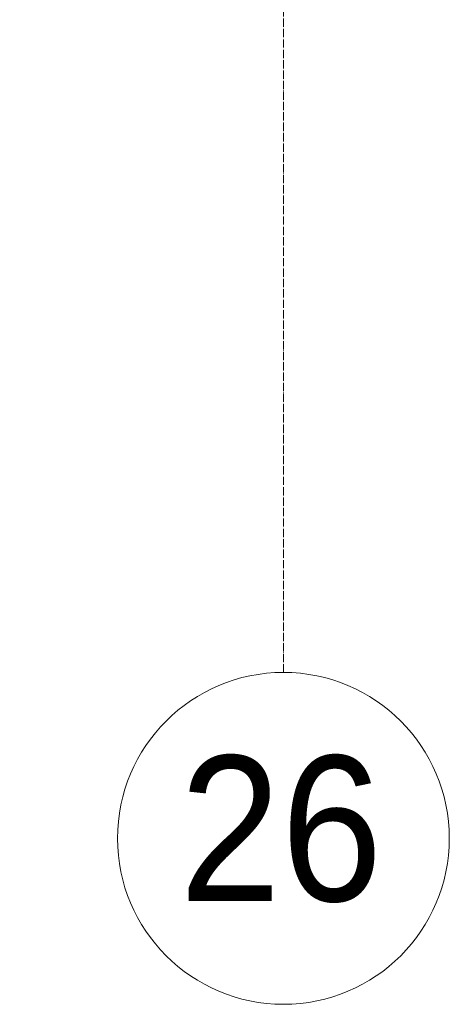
# Model space of a CAD drawing. Header units: millimetres. Extents: x 5617 to 183965, y 7718 to 172958.
# Tile 31 of 120: x 53689 to 54725, y 11226 to 13599. Entities that reach past the tile are written whole.
import ezdxf

# ---------------------------------------------------------------- set-up
doc = ezdxf.new("R2010")
doc.units = ezdxf.units.MM
doc.linetypes.add('Линия сетки', pattern=[25, 20, -2.5, 0, -2.5])
doc.layers.add('Оси', color=7, linetype='Continuous', lineweight=9)
doc.styles.add('Arial_1', font='arial.ttf', dxfattribs={"width": 0.9, "height": 350})

# ---------------------------------------------------------------- blocks, each defined once
blk = doc.blocks.new('Ось сетки - Круг_Ø8 мм-6577-МКСС_К4_L05_18_600_')
at = {"layer": 'Оси', "lineweight": 20}
for start, end in [(360, 180), (180, 360)]:
    blk.add_arc((0, 0), 4, start, end, dxfattribs=at)

msp = doc.modelspace()

# ---------------------------------------------------------------- linework, layer by layer
at = {"layer": 'Оси', "linetype": 'Линия сетки'}
msp.add_line((54324.8, 12025.7), (54324.8, 33150), dxfattribs=at)

# ---------------------------------------------------------------- block references
at = {"layer": 'Оси', "lineweight": 20, "xscale": 99.99999999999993, "yscale": 99.99999999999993, "zscale": 99.99999999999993}
msp.add_blockref('Ось сетки - Круг_Ø8 мм-6577-МКСС_К4_L05_18_600_', (54324.8, 11625.7), dxfattribs=at)

# ---------------------------------------------------------------- texts
at = {"layer": 'Оси', "char_height": 350, "attachment_point": 1, "style": 'Arial_1'}
for s, insert, width in [('25/1', (52786.6, 11824.7), 1060.633), ('26', (54074.2, 11824.7), 606.076)]:
    msp.add_mtext(s, dxfattribs=dict(at, insert=insert, width=width))

doc.saveas('drawing.dxf')
